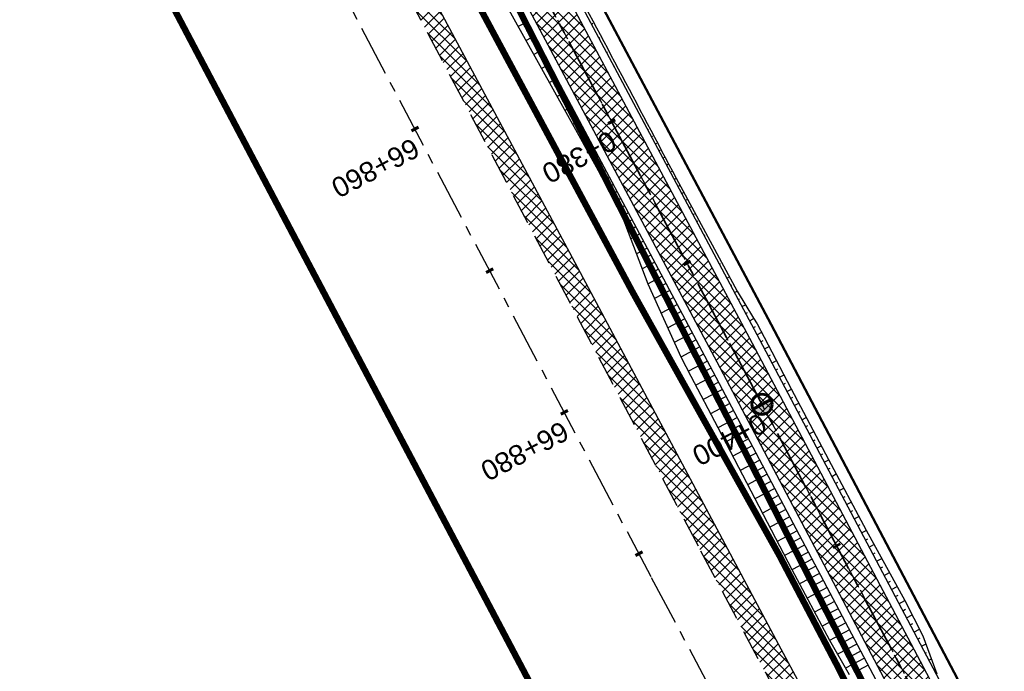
# Model space of a CAD drawing. Header units: metres. Extents: x 7529615 to 7533751, y 5721195 to 5727898.
# Tile 125 of 138: x 7529858 to 7529919, y 5727427 to 5727468. Entities that reach past the tile are written whole.
import ezdxf

# ---------------------------------------------------------------- set-up
doc = ezdxf.new("R2010")
doc.units = ezdxf.units.M
for name, pattern in [('CENTER', [50.8, 31.75, -6.35, 6.35, -6.35]), ('CENTER2', [28.575, 19.05, -3.175, 3.175, -3.175]), ('HIDDEN', [9.525, 6.35, -3.175])]:
    doc.linetypes.add(name, pattern=pattern)
for name, color, linetype in [('C-DROGI-SYTUACJA-ETYKIETY', 7, 'Continuous'), ('D-hatch-pobocza', 131, 'Continuous'), ('D-pobocza', 60, 'Continuous'), ('D-rowy', 160, 'Continuous'), ('D-skarpa', 2, 'Continuous'), ('D-skarpa-kreskowanie', 2, 'Continuous')]:
    doc.layers.add(name, color=color, linetype=linetype)
doc.layers.add('D-hatch-ciag-pieszo-rowerowy', color=7, linetype='Continuous', lineweight=13, true_color=0xff9f80)
doc.layers.add('D-linia-podzialowa-ZRID', color=7, linetype='Continuous', lineweight=50, true_color=0x40ff00)
for name, color, linetype, lineweight in [('D-krawędzie', 3, 'Continuous', 30), ('D-obrzeża', 2, 'Continuous', 30), ('D-oś', 2, 'CENTER', 30), ('D-pas-drogowy', 7, 'HIDDEN', 50)]:
    doc.layers.add(name, color=color, linetype=linetype, lineweight=lineweight)
doc.layers.add('poprzeczki', color=7, linetype='Continuous', true_color=0x0000c7)
doc.styles.get("Standard").update_dxf_attribs({"font": 'arial.ttf'})
pattern_1 = [(45, (0, 0), (-0.33675960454, 0.33675960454), []), (135, (0, 0), (-0.33675960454, -0.33675960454), [])]

# ---------------------------------------------------------------- blocks, each defined once
blk = doc.blocks.new('AeccTickLine')
at = {"color": 0, "linetype": 'ByBlock', "lineweight": -2}
blk.add_line((0, 1), (0, -1), dxfattribs=at)
blk = doc.blocks.new('kilometraz')
at = {"linetype": 'ByBlock', "lineweight": -2}
blk.add_hatch(color=0, dxfattribs=at).paths.add_polyline_path([(0, -0.28125, 0.41421356), (0.28125, 0, 0.41421356), (0, 0.28125)])
at = {"color": 0, "linetype": 'ByBlock', "lineweight": -2}
blk.add_line((0, 0.28125), (0, -0.28125), dxfattribs=at)
blk.add_circle((0, 0), 0.28125, dxfattribs=at)

msp = doc.modelspace()

# ---------------------------------------------------------------- hatches: boundary and pattern name
at = {"layer": 'D-hatch-ciag-pieszo-rowerowy'}
h = msp.add_hatch(dxfattribs=at)
h.set_pattern_fill('ANSI37', color=256, scale=0.15, style=0)
h.set_pattern_definition(pattern_1)
h.paths.add_polyline_path([(7529994.115, 5727270.039), (7529996.409, 5727271.048), (7529995.888, 5727272.04), (7529987.333, 5727287.9), (7529970.791, 5727319.398), (7529945.39, 5727367.318), (7529919.647, 5727417.711), (7529903.693, 5727447.921), (7529879.894, 5727492.595), (7529862.565, 5727525.262), (7529859.536, 5727525.637), (7529877.686, 5727491.422), (7529901.485, 5727446.75), (7529917.429, 5727416.559), (7529943.172, 5727366.164), (7529968.58, 5727318.231), (7529985.127, 5727286.725), (7529993.681, 5727270.865)])
at = {"layer": 'D-hatch-pobocza'}
h = msp.add_hatch(dxfattribs=at)
h.set_pattern_fill('ANSI37', color=256, scale=0.15, style=0)
h.set_pattern_definition(pattern_1)
h.paths.add_polyline_path([(7529905.34, 5727429.09), (7529892.28, 5727453.58), (7529881.53, 5727473.69), (7529872.27, 5727491.4), (7529857.46, 5727519.14), (7529841.38, 5727549.79), (7529827.75, 5727575.78), (7529816.4, 5727596.89), (7529800.43, 5727627.4), (7529788.07, 5727650.98), (7529775.85, 5727673.83), (7529761.3, 5727701.31), (7529749.89, 5727722.83), (7529745.5, 5727731.66), (7529738.971, 5727744.085), (7529737.465, 5727743.316), (7529742.213, 5727734.302), (7529762.326, 5727696.274), (7529777.785, 5727667.006), (7529799.322, 5727626.3), (7529822.193, 5727583.156), (7529846.924, 5727536.347), (7529864.752, 5727502.663), (7529900.459, 5727434.965), (7529935.352, 5727369.308), (7529971.476, 5727300.786), (7529988.361, 5727268.841), (7529990.28, 5727268.6), (7529990.329, 5727268.617), (7529981.66, 5727284.96), (7529968.42, 5727309.6), (7529956.4, 5727332.85), (7529943.52, 5727357.04), (7529932.32, 5727378.32), (7529916.68, 5727408.01)])

# ---------------------------------------------------------------- linework, layer by layer
at = {"layer": 'D-krawędzie', "linetype": 'HIDDEN', "ltscale": 0.3}
msp.add_lwpolyline([(7529737.465, 5727743.316), (7529742.213, 5727734.302), (7529762.326, 5727696.274), (7529777.785, 5727667.006), (7529799.322, 5727626.3), (7529822.193, 5727583.156), (7529846.924, 5727536.347), (7529864.752, 5727502.663), (7529900.459, 5727434.965), (7529935.352, 5727369.308), (7529971.476, 5727300.786), (7530006.702, 5727234.141)], dxfattribs=at)
at = {"layer": 'D-linia-podzialowa-ZRID', "color": 12, "ltscale": 15, "true_color": 0xc70000}
msp.add_lwpolyline([(7529715.573, 5727792.968), (7529717.68, 5727794.024), (7529736.275, 5727758.647), (7529744.511, 5727750.406), (7529750.283, 5727738.55), (7529777.109, 5727687.569), (7529796.515, 5727651.33), (7529814.938, 5727616.793), (7529839.007, 5727572.304), (7529860.618, 5727532.509), (7529882.349, 5727491.504), (7529904.865, 5727449.096), (7529920.747, 5727418.885), (7529946.677, 5727368.547), (7529972.025, 5727320.573), (7529987.74, 5727290.153), (7529996.497, 5727273.662), (7530017.541, 5727234.203)], dxfattribs=at)
at = {"layer": 'D-obrzeża'}
for points in [[(7529996.408, 5727271.05), (7529995.888, 5727272.04), (7529987.333, 5727287.9), (7529970.791, 5727319.398), (7529945.39, 5727367.318), (7529919.647, 5727417.711), (7529903.693, 5727447.921), (7529879.894, 5727492.595), (7529858.761, 5727532.432), (7529838.856, 5727569.487), (7529813.479, 5727616.01), (7529794.958, 5727650.503), (7529776.019, 5727686.408), (7529748.844, 5727737.805), (7529744.118, 5727746.741, 0.071785), (7529740.753, 5727751.358), (7529739.549, 5727752.592, -0.071658), (7529736.189, 5727757.2), (7529717.235, 5727792.995)], [(7530013.813, 5727232.534), (7529993.681, 5727270.865), (7529985.127, 5727286.725), (7529968.58, 5727318.231), (7529943.172, 5727366.164), (7529917.429, 5727416.559), (7529901.485, 5727446.75), (7529877.686, 5727491.422), (7529856.555, 5727531.255), (7529836.657, 5727568.297), (7529811.281, 5727614.82), (7529792.751, 5727649.328), (7529773.808, 5727685.242), (7529746.633, 5727736.639), (7529746.633, 5727736.639), (7529742.077, 5727745.253, 0.071785), (7529738.712, 5727749.87), (7529737.508, 5727751.104, -0.071658), (7529734.148, 5727755.712), (7529715.008, 5727791.858)]]:
    msp.add_lwpolyline(points, format="xyb", dxfattribs=at)
at = {"layer": 'D-oś', "ltscale": 0.1}
msp.add_lwpolyline([(7530003.607, 5727232.506), (7529968.381, 5727299.153), (7529932.259, 5727367.671), (7529897.365, 5727433.327), (7529861.657, 5727501.028), (7529843.829, 5727534.712), (7529819.1, 5727581.518), (7529796.228, 5727624.663), (7529774.69, 5727665.371), (7529759.232, 5727694.637), (7529739.12, 5727732.663), (7529700.238, 5727806.043)], dxfattribs=at)
at = {"layer": 'D-oś', "ltscale": 0.03}
msp.add_lwpolyline([(7529714.301, 5727795.865), (7529735.169, 5727756.456, 0.071658), (7529738.529, 5727751.848), (7529739.732, 5727750.614, -0.071785), (7529743.098, 5727745.997), (7529747.739, 5727737.221), (7529774.913, 5727685.825), (7529793.855, 5727649.915), (7529812.38, 5727615.415), (7529837.757, 5727568.892), (7529857.658, 5727531.843), (7529878.79, 5727492.008), (7529902.589, 5727447.335), (7529918.538, 5727417.135), (7529944.281, 5727366.741), (7529969.685, 5727318.815), (7529986.23, 5727287.312), (7529994.785, 5727271.452), (7530014.919, 5727233.118)], format="xyb", dxfattribs=at)
at = {"layer": 'D-oś', "linetype": 'CENTER2', "lineweight": 35, "ltscale": 0.2}
msp.add_lwpolyline([(7529714.301, 5727795.865), (7529735.169, 5727756.456, 0.071658), (7529738.529, 5727751.848), (7529739.732, 5727750.614, -0.071785), (7529743.098, 5727745.997), (7529747.739, 5727737.221), (7529774.913, 5727685.825), (7529793.855, 5727649.915), (7529812.38, 5727615.415), (7529837.757, 5727568.892), (7529857.658, 5727531.843), (7529878.79, 5727492.008), (7529902.589, 5727447.335), (7529918.538, 5727417.135), (7529944.281, 5727366.741), (7529969.685, 5727318.815), (7529986.23, 5727287.312), (7529994.785, 5727271.452), (7530014.919, 5727233.118)], format="xyb", dxfattribs=at)
at = {"layer": 'D-pas-drogowy', "ltscale": 0.2, "flags": 128}
msp.add_lwpolyline([(7531633.019, 5724182.834, 0.4, 0.4, 0), (7531617.559, 5724211.608, 0.4, 0.4, 0), (7531566.784, 5724302.736, 0.4, 0.4, 0), (7531538.419, 5724356.47, 0.4, 0.4, 0), (7531526.32, 5724379.39, 0.4, 0.4, 0), (7531516.102, 5724393.607, 0.4, 0.4, 0.001485), (7531513.78, 5724396.838, 0.4, 0.4, 0), (7531501.87, 5724413.41, 0.4, 0.4, 0), (7531474.926, 5724464.508, 0.4, 0.4, 0), (7531446.2, 5724518.992, 0.4, 0.4, 0), (7531424.962, 5724559.262, 0.4, 0.4, 0), (7531398.444, 5724609.566, 0.4, 0.4, 0), (7531379.647, 5724645.216, 0.4, 0.4, 0), (7531365.23, 5724672.56, 0.4, 0.4, 0), (7531341.306, 5724717.915, 0.4, 0.4, 0), (7531312.9, 5724771.789, 0.4, 0.4, 0), (7531292.591, 5724810.307, 0.4, 0.4, 0), (7531259.392, 5724873.271, 0.4, 0.4, 0), (7531233.74, 5724921.923, 0.4, 0.4, 0), (7531203.073, 5724980.092, 0.4, 0.4, 0), (7531173.471, 5725036.225, 0.4, 0.4, 0), (7531168.27, 5725046.09, 0.4, 0.4, 0), (7531172.29, 5725062.58, 0.4, 0.4, 0), (7531166.31, 5725074.58, 0.4, 0.4, 0), (7531150.32, 5725079.6, 0.4, 0.4, 0), (7531141.5, 5725096.43, 0.4, 0.4, 0), (7531109.312, 5725157.814, 0.4, 0.4, 0), (7531086.641, 5725201.048, 0.4, 0.4, 0), (7531059.198, 5725253.384, 0.4, 0.4, 0), (7531028.207, 5725312.489, 0.4, 0.4, 0), (7530999.105, 5725367.99, 0.4, 0.4, 0), (7530956.248, 5725449.725, 0.4, 0.4, 0), (7530924.398, 5725510.464, 0.4, 0.4, 0), (7530897.51, 5725561.74, 0.4, 0.4, 0), (7530894.46, 5725566.14, 0.4, 0.4, 0), (7530892.16, 5725570.49, 0.4, 0.4, 0), (7530869.363, 5725613.307, 0.4, 0.4, 0), (7530861.694, 5725627.705, 0.4, 0.4, 0), (7530852.74, 5725644.52, 0.4, 0.4, 0), (7530831.51, 5725684.2, 0.4, 0.4, 0), (7530811.13, 5725722.52, 0.4, 0.4, 0), (7530792.348, 5725757.941, 0.4, 0.4, 0), (7530768.03, 5725803.8, 0.4, 0.4, 0), (7530748.769, 5725840.179, 0.4, 0.4, 0), (7530727.7, 5725879.97, 0.4, 0.4, 0), (7530712.098, 5725909.545, 0.4, 0.4, 0), (7530693.644, 5725944.645, 0.4, 0.4, 0), (7530665.702, 5725997.539, 0.4, 0.4, 0), (7530641.76, 5726042.88, 0.4, 0.4, 0), (7530616.5, 5726091.48, 0.4, 0.4, 0), (7530604.628, 5726114.32, 0.4, 0.4, -0.007763), (7530602.5, 5726118.43, 0.4, 0.4, 0), (7530603.992, 5726123.395, 0.4, 0.4, 0), (7530606.53, 5726131.84, 0.4, 0.4, 0), (7530603.27, 5726136.83, 0.4, 0.4, 0), (7530593.776, 5726151.369, 0.4, 0.4, 0), (7530590.203, 5726156.84, 0.4, 0.4, 0), (7530583.3, 5726167.41, 0.4, 0.4, 0), (7530580.578, 5726170.428, 0.4, 0.4, 0), (7530575.85, 5726175.67, 0.4, 0.4, 0), (7530569.01, 5726186.66, 0.4, 0.4, 0), (7530562.555, 5726199.189, 0.4, 0.4, 0), (7530555.67, 5726211.39, 0.4, 0.4, 0), (7530548.29, 5726224.23, 0.4, 0.4, 0), (7530540.58, 5726237.71, 0.4, 0.4, 0), (7530532.68, 5726252.65, 0.4, 0.4, 0), (7530524.06, 5726269.35, 0.4, 0.4, 0), (7530502.82, 5726309.91, 0.4, 0.4, 0), (7530488.83, 5726336.63, 0.4, 0.4, 0), (7530466.03, 5726380.16, 0.4, 0.4, 0), (7530438.47, 5726432.77, 0.4, 0.4, 0), (7530424.53, 5726459.09, 0.4, 0.4, 0), (7530401.63, 5726502.97, 0.4, 0.4, 0), (7530383.38, 5726538.06, 0.4, 0.4, 0), (7530353.97, 5726593.52, 0.4, 0.4, 0), (7530338.47, 5726622.74, 0.4, 0.4, 0), (7530322.01, 5726653.88, 0.4, 0.4, 0), (7530297.54, 5726700.33, 0.4, 0.4, 0), (7530287.38, 5726719.6, 0.4, 0.4, 0), (7530285.95, 5726722.316, 0.4, 0.4, 0), (7530280.26, 5726733.12, 0.4, 0.4, 0), (7530266.73, 5726758.74, 0.4, 0.4, 0), (7530260.42, 5726770.47, 0.4, 0.4, 0), (7530253.25, 5726783.82, 0.4, 0.4, 0), (7530244.95, 5726799.33, 0.4, 0.4, 0), (7530239.39, 5726808.49, 0.4, 0.4, 0), (7530238.29, 5726807.9, 0.4, 0.4, 0), (7530218.11, 5726850.67, 0.4, 0.4, 0), (7530175.907, 5726928.168, 0.4, 0.4, 0), (7530096.68, 5727076.15, 0.4, 0.4, 0), (7530094.68, 5727079.89, 0.4, 0.4, 0), (7530064.597, 5727135.523, 0.4, 0.4, 0), (7530046.731, 5727168.892, 0.4, 0.4, 0), (7530025.803, 5727208.461, 0.4, 0.4, 0), (7530012.847, 5727232.979, 0.4, 0.4, 0), (7529994.15, 5727268.45, 0.4, 0.4, 0), (7529981.671, 5727291.93, 0.4, 0.4, 0), (7529949.89, 5727351.73, 0.4, 0.4, 0), (7529924.75, 5727399.03, 0.4, 0.4, 0), (7529915.516, 5727417.1, 0.4, 0.4, 0), (7529885.83, 5727475.19, 0.4, 0.4, 0), (7529862.56, 5727519.97, 0.4, 0.4, 0), (7529852.985, 5727538.191, 0.4, 0.4, 0), (7529836.513, 5727569.511, 0.4, 0.4, 0), (7529815.369, 5727609.141, 0.4, 0.4, 0), (7529792.795, 5727651.247, 0.4, 0.4, 0), (7529774.199, 5727685.858, 0.4, 0.4, 0), (7529746.966, 5727736.059, 0.4, 0.4, 0), (7529733.92, 5727757.62, 0.4, 0.4, 0), (7529708.607, 5727806.389, 0.4, 0.4, 0), (7529688.492, 5727796.345, 0.4, 0.4, 0), (7529723.55, 5727729.88, 0.4, 0.4, 0), (7529725.42, 5727730.2, 0.4, 0.4, 0), (7529735.38, 5727711.28, 0.4, 0.4, 0), (7529739.21, 5727707.77, 0.4, 0.4, 0), (7529753.31, 5727681.13, 0.4, 0.4, 0), (7529755.178, 5727682.114, 0.4, 0.4, 0), (7529792.102, 5727611.923, 0.4, 0.4, 0), (7529811.741, 5727574.662, 0.4, 0.4, 0), (7529835.194, 5727530.193, 0.4, 0.4, 0), (7529857.56, 5727487.787, 0.4, 0.4, 0), (7529875.155, 5727454.426, 0.4, 0.4, 0), (7529890.63, 5727425.131, 0.4, 0.4, 0), (7529900.671, 5727406.159, 0.4, 0.4, 0), (7529953.284, 5727306.747, 0.4, 0.4, 0), (7529983.208, 5727250.207, 0.4, 0.4, 0), (7530015.379, 5727189.42, 0.4, 0.4, 0), (7530062.319, 5727099.625, 0.4, 0.4, 0), (7530100.06, 5727027.16, 0.4, 0.4, 0), (7530105.06, 5727018.32, 0.4, 0.4, 0), (7530143.175, 5726945.066, 0.4, 0.4, 0), (7530170.547, 5726892.961, 0.4, 0.4, 0), (7530195.92, 5726850.75, 0.4, 0.4, 0), (7530194.71, 5726849.15, 0.4, 0.4, 0), (7530197.22, 5726845.06, 0.4, 0.4, 0), (7530254.03, 5726738.21, 0.4, 0.4, 0), (7530261.371, 5726724.163, 0.4, 0.4, 0), (7530281.54, 5726685.57, 0.4, 0.4, 0), (7530289.214, 5726671.967, 0.4, 0.4, 0), (7530300.51, 5726651.778, 0.4, 0.4, 0), (7530303.939, 5726645.168, 0.4, 0.4, 0), (7530334.708, 5726583.665, 0.4, 0.4, 0), (7530397.759, 5726458.5, 0.4, 0.4, 0), (7530450.41, 5726357.28, 0.4, 0.4, 0), (7530482.4, 5726303.41, 0.4, 0.4, 0), (7530483.688, 5726301.003, 0.4, 0.4, 0), (7530491.35, 5726283.94, 0.4, 0.4, 0), (7530512.67, 5726243.78, 0.4, 0.4, 0), (7530529.43, 5726209.46, 0.4, 0.4, 0), (7530571.29, 5726130.56, 0.4, 0.4, 0), (7530581.28, 5726107.21, 0.4, 0.4, 0), (7530591.16, 5726088.44, 0.4, 0.4, 0), (7530597.42, 5726080.68, 0.4, 0.4, 0), (7530607.21, 5726063.51, 0.4, 0.4, 0), (7530610.82, 5726061.93, 0.4, 0.4, 0), (7530634.935, 5726016.147, 0.4, 0.4, 0), (7530642.914, 5726001.078, 0.4, 0.4, 0), (7530695.12, 5725902.09, 0.4, 0.4, 0), (7530708.718, 5725876.303, 0.4, 0.4, 0), (7530755.54, 5725787.51, 0.4, 0.4, 0), (7530802.56, 5725694.925, 0.4, 0.4, 0), (7530840.085, 5725624.059, 0.4, 0.4, 0), (7530865.243, 5725577.494, 0.4, 0.4, 0), (7530914.557, 5725484.684, 0.4, 0.4, 0), (7530964.182, 5725390.836, 0.4, 0.4, 0), (7531008.007, 5725307.954, 0.4, 0.4, 0), (7531059.253, 5725211.041, 0.4, 0.4, 0), (7531127.66, 5725081.67, 0.4, 0.4, 0), (7531345.12, 5724669.94, 0.4, 0.4, 0), (7531388.464, 5724586.93, 0.4, 0.4, 0), (7531412.35, 5724541.183, 0.4, 0.4, 0), (7531482.09, 5724407.62, 0.4, 0.4, 0), (7531504.02, 5724366.79, 0.4, 0.4, 0), (7531519.374, 5724337.52, 0.4, 0.4, 0), (7531563.749, 5724252.932, 0.4, 0.4, 0), (7531602.175, 5724179.681, 0.4, 0.4, 0), (7531619.177, 5724147.204, 0.4, 0.4, 0), (7531625.038, 5724135.635, 0.4, 0.4, 0), (7531656.796, 5724073.316, 0.4, 0.4, 0), (7531675.12, 5724037.36, 0.4, 0.4, 0), (7531682.71, 5724022.92, 0.4, 0.4, 0), (7531705.565, 5723979.811, 0.4, 0.4, 0), (7531736.606, 5723921.262, 0.4, 0.4, 0), (7531750.46, 5723895.13, 0.4, 0.4, 0), (7531740.77, 5723886.56, 0.4, 0.4, 0), (7531732.86, 5723885, 0.4, 0.4, 0), (7531722.18, 5723887.77, 0.4, 0.4, 0), (7531729.87, 5723862.17, 0.4, 0.4, 0), (7531742.92, 5723861.93, 0.4, 0.4, 0), (7531763.71, 5723859.52, 0.4, 0.4, 0), (7531768.42, 5723854.12, 0.4, 0.4, 0), (7531787.42, 5723817.97, 0.4, 0.4, 0), (7531795.57, 5723809.82, 0.4, 0.4, 0), (7531816.347, 5723819.85, 0.4, 0.4, 0), (7531816.347, 5723819.85, 0.4, 0.4, 0), (7531805.06, 5723843.23, 0.4, 0.4, 0), (7531803.61, 5723886.23, 0.4, 0.4, 0), (7531803.61, 5723886.23, 0.4, 0.4, 0), (7531780.08, 5723929.25, 0.4, 0.4, 0), (7531758.69, 5723936.76, 0.4, 0.4, 0), (7531749.359, 5723946.412, 0.4, 0.4, 0), (7531742.71, 5723953.29, 0.4, 0.4, 0), (7531735.177, 5723967.878, 0.4, 0.4, 0), (7531722.37, 5723992.68, 0.4, 0.4, 0), (7531705.042, 5724030.886, 0.4, 0.4, 0), (7531699.47, 5724043.17, 0.4, 0.4, 0), (7531692.69, 5724058.11, 0.4, 0.4, 0), (7531679.672, 5724084.017, 0.4, 0.4, 0), (7531674.55, 5724094.21, 0.4, 0.4, 0), (7531666.633, 5724114.003, 0.4, 0.4, 0), (7531649, 5724153.82, 0.4, 0.4, 0), (7531641.49, 5724149.34, 0.4, 0.4, 0), (7531626.04, 5724179.34, 0.4, 0.4, 0), (7531633.03, 5724182.84, 0, 0, 0)], format="xyseb", dxfattribs=at)
at = {"layer": 'D-pobocza'}
for points in [[(7529719.962, 5727788.914), (7529736.631, 5727757.434, 0.071658), (7529739.907, 5727752.941), (7529741.111, 5727751.707, -0.071785), (7529744.56, 5727746.975), (7529749.286, 5727738.039), (7529776.461, 5727686.642), (7529795.4, 5727650.738), (7529813.919, 5727616.248), (7529839.296, 5727569.725), (7529859.202, 5727532.667), (7529880.335, 5727492.83), (7529904.135, 5727448.155), (7529920.091, 5727417.942), (7529945.833, 5727367.549), (7529971.233, 5727319.631), (7529987.775, 5727288.135), (7529996.33, 5727272.275), (7529996.866, 5727271.253)], [(7529718.045, 5727785.054), (7529733.706, 5727755.478, 0.071658), (7529737.151, 5727750.754), (7529738.354, 5727749.521, -0.071785), (7529741.635, 5727745.019), (7529746.191, 5727736.405), (7529773.366, 5727685.008), (7529792.31, 5727649.093), (7529810.841, 5727614.582), (7529836.218, 5727568.059), (7529856.114, 5727531.019), (7529877.245, 5727491.187), (7529901.043, 5727446.515), (7529916.985, 5727416.328), (7529942.728, 5727365.933), (7529968.137, 5727317.998), (7529984.685, 5727286.49), (7529993.24, 5727270.63), (7529993.656, 5727269.837)]]:
    msp.add_lwpolyline(points, format="xyb", dxfattribs=at)
at = {"layer": 'D-pobocza', "linetype": 'ByBlock'}
msp.add_lwpolyline([(7529990.329, 5727268.617), (7529981.66, 5727284.96), (7529968.42, 5727309.6), (7529956.4, 5727332.85), (7529943.52, 5727357.04), (7529932.32, 5727378.32), (7529916.68, 5727408.01), (7529905.34, 5727429.09), (7529892.28, 5727453.58), (7529881.53, 5727473.69), (7529872.27, 5727491.4), (7529857.46, 5727519.14), (7529841.38, 5727549.79), (7529827.75, 5727575.78), (7529816.4, 5727596.89), (7529800.43, 5727627.4), (7529788.07, 5727650.98), (7529775.85, 5727673.83), (7529761.3, 5727701.31), (7529749.89, 5727722.83), (7529745.5, 5727731.66), (7529738.971, 5727744.085), (7529737.465, 5727743.316)], dxfattribs=at)
at = {"layer": 'D-rowy', "linetype": 'HIDDEN', "ltscale": 0.1, "const_width": 0.4, "flags": 128}
msp.add_lwpolyline([(7530210.965, 5726857.162), (7530158.809, 5726954.52), (7530122.465, 5727022.753), (7530095.922, 5727072.859), (7530086.314, 5727091.113), (7530063.16, 5727134.709), (7530033.596, 5727190.759), (7530021.34, 5727213.676), (7530002.619, 5727249.036), (7529995.396, 5727262.503), (7529988.789, 5727275.206), (7529976.334, 5727299.006), (7529958.125, 5727333.488), (7529939.362, 5727369.129), (7529923.146, 5727399.734), (7529918.219, 5727408.985), (7529909.126, 5727427.527), (7529905.376, 5727434.673), (7529896.192, 5727451.152), (7529887.557, 5727467.231), (7529877.124, 5727486.657), (7529866.166, 5727506.778), (7529855.76, 5727526.176), (7529840.707, 5727554.898), (7529824.518, 5727585.588), (7529810.515, 5727612.292), (7529795.682, 5727640.077), (7529780.379, 5727668.69), (7529772.315, 5727684.078), (7529762.635, 5727702.447), (7529747.007, 5727732.117), (7529740.676, 5727744.954)], dxfattribs=at)
at = {"layer": 'D-skarpa', "linetype": 'Continuous'}
for points in [[(7529870.683, 5727511.184), (7529873.147, 5727506.579), (7529875.35, 5727502.34, 0.007923), (7529880.287, 5727493.639), (7529880.656, 5727492.999), (7529882.731, 5727489.28), (7529885.097, 5727484.875), (7529888.098, 5727479.228), (7529889.587, 5727475.936), (7529891.669, 5727471.896, -0.002496), (7529898.92, 5727458.247), (7529902.733, 5727451.192), (7529903.763, 5727449.497), (7529903.987, 5727449.143), (7529904.434, 5727448.318), (7529906.123, 5727445.08), (7529908.452, 5727440.656), (7529910.796, 5727436.239), (7529913.217, 5727431.863), (7529914.332, 5727429.657), (7529914.332, 5727429.657), (7529915.225, 5727427.269)], [(7529866.504, 5727508.967), (7529868.787, 5727504.266), (7529870.982, 5727500.023, 0.000301), (7529875.512, 5727491.106), (7529875.854, 5727490.451), (7529877.84, 5727486.674), (7529882.492, 5727477.822), (7529883.147, 5727476.59), (7529885.076, 5727473.533), (7529887.866, 5727469.87), (7529892.943, 5727460.728), (7529895.372, 5727456.357), (7529897.167, 5727451.648), (7529899.221, 5727447.077), (7529899.852, 5727445.877), (7529901.532, 5727442.656), (7529903.844, 5727438.222), (7529906.156, 5727433.789), (7529908.51, 5727429.377), (7529909.745, 5727427.234)]]:
    msp.add_lwpolyline(points, format="xyb", dxfattribs=at)
at = {"layer": 'D-skarpa-kreskowanie', "linetype": 'Continuous'}
for p, q in [((7529889.599, 5727467.997, 107.626), (7529889.064, 5727467.712, 107.222)), ((7529893.632, 5727467.871, 107.748), (7529893.724, 5727467.92, 107.678)), ((7529889.834, 5727467.556, 107.624), (7529889.571, 5727467.415, 107.425)), ((7529893.867, 5727467.43, 107.746), (7529893.91, 5727467.453, 107.713)), ((7529890.069, 5727467.114, 107.622), (7529889.55, 5727466.838, 107.23)), ((7529890.304, 5727466.673, 107.62), (7529890.049, 5727466.537, 107.426)), ((7529894.102, 5727466.988, 107.744), (7529894.182, 5727467.031, 107.683)), ((7529890.539, 5727466.232, 107.618), (7529890.036, 5727465.963, 107.237)), ((7529894.337, 5727466.547, 107.742), (7529894.373, 5727466.567, 107.714)), ((7529894.572, 5727466.106, 107.74), (7529894.637, 5727466.14, 107.69)), ((7529890.774, 5727465.79, 107.616), (7529890.526, 5727465.658, 107.428)), ((7529894.807, 5727465.665, 107.738), (7529894.836, 5727465.68, 107.716)), ((7529891.01, 5727465.349, 107.614), (7529890.521, 5727465.089, 107.245)), ((7529891.245, 5727464.908, 107.612), (7529891.004, 5727464.78, 107.43)), ((7529895.042, 5727465.223, 107.735), (7529895.092, 5727465.25, 107.698)), ((7529895.277, 5727464.782, 107.733), (7529895.298, 5727464.793, 107.718)), ((7529891.48, 5727464.467, 107.61), (7529891.007, 5727464.214, 107.252)), ((7529895.512, 5727464.341, 107.731), (7529895.546, 5727464.359, 107.706)), ((7529891.715, 5727464.025, 107.608), (7529891.482, 5727463.901, 107.432)), ((7529891.95, 5727463.584, 107.606), (7529891.492, 5727463.34, 107.26)), ((7529895.748, 5727463.899, 107.729), (7529895.761, 5727463.906, 107.72)), ((7529892.185, 5727463.143, 107.603), (7529891.96, 5727463.023, 107.433)), ((7529895.983, 5727463.458, 107.727), (7529896.001, 5727463.468, 107.714)), ((7529896.218, 5727463.017, 107.725), (7529896.223, 5727463.02, 107.721)), ((7529892.42, 5727462.701, 107.601), (7529891.978, 5727462.466, 107.267)), ((7529896.453, 5727462.576, 107.723), (7529896.456, 5727462.577, 107.721)), ((7529892.655, 5727462.26, 107.599), (7529892.438, 5727462.144, 107.435)), ((7529892.89, 5727461.819, 107.597), (7529892.463, 5727461.591, 107.275)), ((7529896.704, 5727462.143, 107.729), (7529896.696, 5727462.139, 107.725)), ((7529896.951, 5727461.708, 107.737), (7529896.923, 5727461.693, 107.719)), ((7529893.125, 5727461.378, 107.595), (7529892.916, 5727461.266, 107.437)), ((7529897.198, 5727461.273, 107.744), (7529897.178, 5727461.262, 107.731)), ((7529893.361, 5727460.936, 107.593), (7529892.949, 5727460.717, 107.282)), ((7529893.596, 5727460.495, 107.591), (7529893.394, 5727460.387, 107.439)), ((7529897.446, 5727460.838, 107.752), (7529897.393, 5727460.81, 107.715)), ((7529893.831, 5727460.054, 107.589), (7529893.435, 5727459.843, 107.29)), ((7529897.693, 5727460.404, 107.76), (7529897.661, 5727460.386, 107.736)), ((7529897.94, 5727459.969, 107.767), (7529897.863, 5727459.928, 107.711)), ((7529894.066, 5727459.612, 107.587), (7529893.872, 5727459.509, 107.441)), ((7529898.188, 5727459.534, 107.775), (7529898.143, 5727459.51, 107.742)), ((7529894.301, 5727459.171, 107.585), (7529893.921, 5727458.968, 107.298)), ((7529894.536, 5727458.73, 107.583), (7529894.35, 5727458.631, 107.443)), ((7529898.435, 5727459.099, 107.783), (7529898.334, 5727459.045, 107.707)), ((7529898.682, 5727458.664, 107.79), (7529898.625, 5727458.634, 107.748)), ((7529894.771, 5727458.289, 107.581), (7529894.406, 5727458.094, 107.306)), ((7529898.928, 5727458.229, 107.797), (7529898.804, 5727458.163, 107.703)), ((7529895.006, 5727457.847, 107.579), (7529894.828, 5727457.752, 107.444)), ((7529895.241, 5727457.406, 107.577), (7529894.892, 5727457.22, 107.314)), ((7529899.153, 5727457.782, 107.784), (7529899.096, 5727457.752, 107.743)), ((7529895.476, 5727456.965, 107.575), (7529895.306, 5727456.874, 107.446)), ((7529899.377, 5727457.335, 107.772), (7529899.274, 5727457.28, 107.699)), ((7529899.601, 5727456.888, 107.759), (7529899.555, 5727456.863, 107.728)), ((7529895.711, 5727456.523, 107.573), (7529895.377, 5727456.345, 107.32)), ((7529899.825, 5727456.441, 107.746), (7529899.744, 5727456.398, 107.695)), ((7529896.182, 5727455.641, 107.569), (7529895.735, 5727455.403, 107.232)), ((7529895.947, 5727456.082, 107.571), (7529895.751, 5727455.978, 107.424)), ((7529900.05, 5727455.994, 107.734), (7529900.014, 5727455.975, 107.713)), ((7529900.274, 5727455.547, 107.721), (7529900.214, 5727455.515, 107.691)), ((7529896.417, 5727455.2, 107.567), (7529896.166, 5727455.066, 107.377)), ((7529900.498, 5727455.1, 107.708), (7529900.474, 5727455.087, 107.698)), ((7529896.652, 5727454.758, 107.565), (7529896.094, 5727454.461, 107.144)), ((7529896.887, 5727454.317, 107.563), (7529896.58, 5727454.154, 107.331)), ((7529900.722, 5727454.653, 107.695), (7529900.685, 5727454.632, 107.687)), ((7529897.122, 5727453.876, 107.561), (7529896.453, 5727453.519, 107.056)), ((7529900.92, 5727454.191, 107.685), (7529900.933, 5727454.198, 107.684)), ((7529901.155, 5727453.75, 107.683), (7529901.172, 5727453.759, 107.67)), ((7529897.357, 5727453.434, 107.559), (7529896.995, 5727453.241, 107.285)), ((7529901.39, 5727453.309, 107.681), (7529901.411, 5727453.32, 107.665)), ((7529897.592, 5727452.993, 107.557), (7529896.812, 5727452.578, 106.968)), ((7529897.827, 5727452.552, 107.555), (7529897.409, 5727452.329, 107.239)), ((7529901.625, 5727452.867, 107.679), (7529901.692, 5727452.903, 107.628)), ((7529898.062, 5727452.111, 107.553), (7529897.172, 5727451.636, 106.88)), ((7529901.86, 5727452.426, 107.677), (7529901.906, 5727452.451, 107.642)), ((7529902.095, 5727451.985, 107.675), (7529902.213, 5727452.047, 107.586)), ((7529898.297, 5727451.669, 107.551), (7529897.837, 5727451.424, 107.203)), ((7529902.33, 5727451.543, 107.673), (7529902.401, 5727451.581, 107.619)), ((7529898.533, 5727451.228, 107.549), (7529897.583, 5727450.722, 106.831)), ((7529898.768, 5727450.787, 107.547), (7529898.278, 5727450.526, 107.177)), ((7529902.565, 5727451.102, 107.671), (7529902.733, 5727451.192, 107.544)), ((7529902.8, 5727450.661, 107.669), (7529902.897, 5727450.712, 107.596)), ((7529899.003, 5727450.345, 107.545), (7529897.994, 5727449.808, 106.782)), ((7529903.035, 5727450.22, 107.667), (7529903.253, 5727450.336, 107.502)), ((7529899.473, 5727449.463, 107.541), (7529898.404, 5727448.894, 106.733)), ((7529899.238, 5727449.904, 107.543), (7529898.718, 5727449.627, 107.15)), ((7529903.271, 5727449.778, 107.665), (7529903.392, 5727449.843, 107.573)), ((7529903.506, 5727449.337, 107.663), (7529903.774, 5727449.48, 107.46)), ((7529899.708, 5727449.022, 107.539), (7529899.159, 5727448.729, 107.124)), ((7529903.741, 5727448.896, 107.66), (7529903.888, 5727448.974, 107.549)), ((7529899.943, 5727448.58, 107.537), (7529898.815, 5727447.979, 106.685)), ((7529903.976, 5727448.454, 107.658), (7529904.274, 5727448.613, 107.433)), ((7529900.413, 5727447.698, 107.533), (7529899.227, 5727447.066, 106.636)), ((7529900.178, 5727448.139, 107.535), (7529899.599, 5727447.831, 107.097)), ((7529904.21, 5727448.013, 107.656), (7529904.36, 5727448.092, 107.543)), ((7529904.444, 5727447.571, 107.654), (7529904.742, 5727447.728, 107.43)), ((7529900.648, 5727447.256, 107.531), (7529900.054, 5727446.94, 107.081)), ((7529904.677, 5727447.129, 107.652), (7529904.825, 5727447.207, 107.541)), ((7529900.883, 5727446.815, 107.528), (7529899.692, 5727446.181, 106.629)), ((7529901.118, 5727446.374, 107.526), (7529900.52, 5727446.058, 107.076)), ((7529904.911, 5727446.687, 107.65), (7529905.204, 5727446.841, 107.429)), ((7529905.144, 5727446.244, 107.648), (7529905.29, 5727446.321, 107.539)), ((7529901.352, 5727445.931, 107.524), (7529900.153, 5727445.299, 106.621)), ((7529905.378, 5727445.802, 107.646), (7529905.667, 5727445.955, 107.428)), ((7529901.585, 5727445.489, 107.522), (7529900.985, 5727445.172, 107.07)), ((7529905.611, 5727445.36, 107.644), (7529905.755, 5727445.436, 107.536)), ((7529901.819, 5727445.047, 107.52), (7529900.616, 5727444.412, 106.614)), ((7529902.052, 5727444.605, 107.518), (7529901.45, 5727444.287, 107.064)), ((7529905.845, 5727444.918, 107.642), (7529906.129, 5727445.068, 107.428)), ((7529906.078, 5727444.476, 107.64), (7529906.22, 5727444.551, 107.533)), ((7529902.285, 5727444.163, 107.516), (7529901.078, 5727443.525, 106.606)), ((7529906.312, 5727444.034, 107.638), (7529906.595, 5727444.183, 107.425)), ((7529902.752, 5727443.279, 107.512), (7529901.541, 5727442.639, 106.599)), ((7529902.519, 5727443.721, 107.514), (7529901.914, 5727443.401, 107.058)), ((7529906.545, 5727443.592, 107.636), (7529906.687, 5727443.666, 107.53)), ((7529906.779, 5727443.149, 107.634), (7529907.061, 5727443.298, 107.421)), ((7529902.986, 5727442.837, 107.51), (7529902.379, 5727442.516, 107.052)), ((7529907.012, 5727442.707, 107.632), (7529907.153, 5727442.782, 107.526)), ((7529903.219, 5727442.394, 107.508), (7529902.003, 5727441.752, 106.591)), ((7529907.246, 5727442.265, 107.63), (7529907.527, 5727442.414, 107.418)), ((7529903.686, 5727441.51, 107.504), (7529902.465, 5727440.865, 106.583)), ((7529903.453, 5727441.952, 107.506), (7529902.844, 5727441.63, 107.047)), ((7529907.479, 5727441.823, 107.628), (7529907.619, 5727441.897, 107.522)), ((7529907.713, 5727441.381, 107.626), (7529907.993, 5727441.529, 107.415)), ((7529903.92, 5727441.068, 107.502), (7529903.308, 5727440.745, 107.041)), ((7529907.946, 5727440.939, 107.624), (7529908.086, 5727441.013, 107.519)), ((7529904.153, 5727440.626, 107.5), (7529902.928, 5727439.979, 106.576)), ((7529904.387, 5727440.184, 107.498), (7529903.773, 5727439.859, 107.035)), ((7529908.18, 5727440.497, 107.622), (7529908.458, 5727440.644, 107.412)), ((7529904.62, 5727439.742, 107.496), (7529903.39, 5727439.092, 106.568)), ((7529908.413, 5727440.055, 107.62), (7529908.553, 5727440.128, 107.515)), ((7529908.647, 5727439.612, 107.618), (7529908.927, 5727439.761, 107.406)), ((7529904.854, 5727439.299, 107.494), (7529904.238, 5727438.974, 107.029)), ((7529908.88, 5727439.17, 107.616), (7529909.021, 5727439.245, 107.51)), ((7529905.087, 5727438.857, 107.492), (7529903.853, 5727438.205, 106.561)), ((7529905.321, 5727438.415, 107.49), (7529904.702, 5727438.089, 107.024)), ((7529909.114, 5727438.728, 107.614), (7529909.396, 5727438.877, 107.401)), ((7529909.347, 5727438.286, 107.612), (7529909.489, 5727438.361, 107.505)), ((7529905.554, 5727437.973, 107.488), (7529904.315, 5727437.319, 106.554)), ((7529909.581, 5727437.844, 107.61), (7529909.865, 5727437.994, 107.396)), ((7529905.788, 5727437.531, 107.486), (7529905.167, 5727437.203, 107.018)), ((7529909.814, 5727437.402, 107.608), (7529909.957, 5727437.477, 107.5)), ((7529910.048, 5727436.96, 107.606), (7529910.334, 5727437.111, 107.39)), ((7529906.021, 5727437.089, 107.484), (7529904.778, 5727436.432, 106.546)), ((7529906.255, 5727436.647, 107.482), (7529905.632, 5727436.318, 107.012)), ((7529910.281, 5727436.517, 107.604), (7529910.425, 5727436.593, 107.496)), ((7529906.488, 5727436.205, 107.48), (7529905.24, 5727435.545, 106.539)), ((7529910.515, 5727436.075, 107.602), (7529910.803, 5727436.227, 107.385)), ((7529906.955, 5727435.32, 107.476), (7529905.703, 5727434.659, 106.531)), ((7529906.722, 5727435.762, 107.478), (7529906.097, 5727435.432, 107.006)), ((7529910.748, 5727435.633, 107.6), (7529910.896, 5727435.712, 107.488)), ((7529910.982, 5727435.191, 107.598), (7529911.287, 5727435.352, 107.368)), ((7529907.189, 5727434.878, 107.474), (7529906.561, 5727434.547, 107.001)), ((7529911.215, 5727434.749, 107.596), (7529911.372, 5727434.832, 107.477)), ((7529907.422, 5727434.436, 107.472), (7529906.165, 5727433.772, 106.524)), ((7529911.449, 5727434.307, 107.594), (7529911.771, 5727434.477, 107.351)), ((7529907.889, 5727433.552, 107.468), (7529906.636, 5727432.89, 106.523)), ((7529907.656, 5727433.994, 107.47), (7529907.028, 5727433.662, 106.997)), ((7529911.682, 5727433.865, 107.592), (7529911.848, 5727433.952, 107.467)), ((7529911.916, 5727433.423, 107.59), (7529912.255, 5727433.602, 107.334)), ((7529908.123, 5727433.11, 107.466), (7529907.497, 5727432.779, 106.994)), ((7529912.149, 5727432.98, 107.588), (7529912.323, 5727433.072, 107.456)), ((7529908.356, 5727432.667, 107.464), (7529907.107, 5727432.008, 106.521)), ((7529908.59, 5727432.225, 107.462), (7529907.966, 5727431.896, 106.991)), ((7529912.383, 5727432.538, 107.585), (7529912.739, 5727432.727, 107.317)), ((7529912.616, 5727432.096, 107.583), (7529912.799, 5727432.193, 107.446)), ((7529908.823, 5727431.783, 107.46), (7529907.577, 5727431.125, 106.52)), ((7529912.85, 5727431.654, 107.581), (7529913.223, 5727431.851, 107.3)), ((7529909.057, 5727431.341, 107.458), (7529908.435, 5727431.013, 106.989)), ((7529913.083, 5727431.212, 107.579), (7529913.266, 5727431.308, 107.442)), ((7529913.317, 5727430.77, 107.577), (7529913.674, 5727430.959, 107.308)), ((7529909.29, 5727430.899, 107.455), (7529908.048, 5727430.243, 106.519)), ((7529909.524, 5727430.457, 107.453), (7529908.904, 5727430.129, 106.986)), ((7529913.55, 5727430.328, 107.575), (7529913.725, 5727430.42, 107.443)), ((7529909.757, 5727430.015, 107.451), (7529908.519, 5727429.361, 106.518)), ((7529913.784, 5727429.886, 107.573), (7529914.126, 5727430.066, 107.316)), ((7529910.224, 5727429.13, 107.447), (7529909.019, 5727428.494, 106.539)), ((7529909.991, 5727429.573, 107.449), (7529909.38, 5727429.25, 106.989)), ((7529914.017, 5727429.443, 107.571), (7529914.181, 5727429.53, 107.448)), ((7529914.251, 5727429.001, 107.57), (7529914.505, 5727429.135, 107.379)), ((7529910.458, 5727428.688, 107.445), (7529909.863, 5727428.374, 106.997)), ((7529914.484, 5727428.559, 107.569), (7529914.574, 5727428.607, 107.502)), ((7529910.691, 5727428.246, 107.443), (7529909.518, 5727427.627, 106.559)), ((7529914.718, 5727428.117, 107.57), (7529914.876, 5727428.201, 107.45)), ((7529910.925, 5727427.804, 107.441), (7529910.346, 5727427.499, 107.005)), ((7529914.951, 5727427.675, 107.571), (7529914.994, 5727427.698, 107.538))]:
    msp.add_line(p, q, dxfattribs=at)

# ---------------------------------------------------------------- block references
at = {"layer": 'C-DROGI-SYTUACJA-ETYKIETY', "color": 2, "linetype": 'Continuous', "lineweight": 60, "xscale": 0.25, "yscale": 0.25, "zscale": 0.25, "rotation": 297.8090106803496}
for p in [(7529882.607, 5727461.309), (7529887.272, 5727452.464), (7529891.937, 5727443.619), (7529896.602, 5727434.774)]:
    msp.add_blockref('AeccTickLine', p, dxfattribs=at)
at = {"layer": 'poprzeczki', "color": 2, "linetype": 'Continuous', "lineweight": 60}
for p, xscale, yscale, zscale, rotation in [((7529894.899, 5727461.77), 0.25, 0.25, 0.25, 298.0462159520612), ((7529899.601, 5727452.945), 0.25, 0.25, 0.25, 298.0462159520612), ((7529908.961, 5727435.27), 0.2499999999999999, 0.2499999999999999, 0.2499999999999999, 297.8387656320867)]:
    msp.add_blockref('AeccTickLine', p, dxfattribs=dict(at, xscale=xscale, yscale=yscale, zscale=zscale, rotation=rotation))
at = {"layer": 'poprzeczki', "color": 10, "linetype": 'Continuous', "lineweight": 60, "xscale": 2.249999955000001, "yscale": 2.249999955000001, "zscale": 2.249999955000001, "rotation": 297.8387656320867}
msp.add_blockref('kilometraz', (7529904.291, 5727444.113), dxfattribs=at)

# ---------------------------------------------------------------- texts
at = {"layer": 'C-DROGI-SYTUACJA-ETYKIETY', "color": 2}
for s, rotation, p in [('0+380', 208.04622, (7529894.744, 5727461.263)), ('66+860', 207.80901, (7529882.45, 5727460.802)), ('0+400', 207.83877, (7529904.134, 5727443.606)), ('66+880', 207.80901, (7529891.78, 5727443.112))]:
    msp.add_text(s, height=1.25, rotation=rotation, dxfattribs=at).set_placement(p)

doc.saveas('drawing.dxf')
